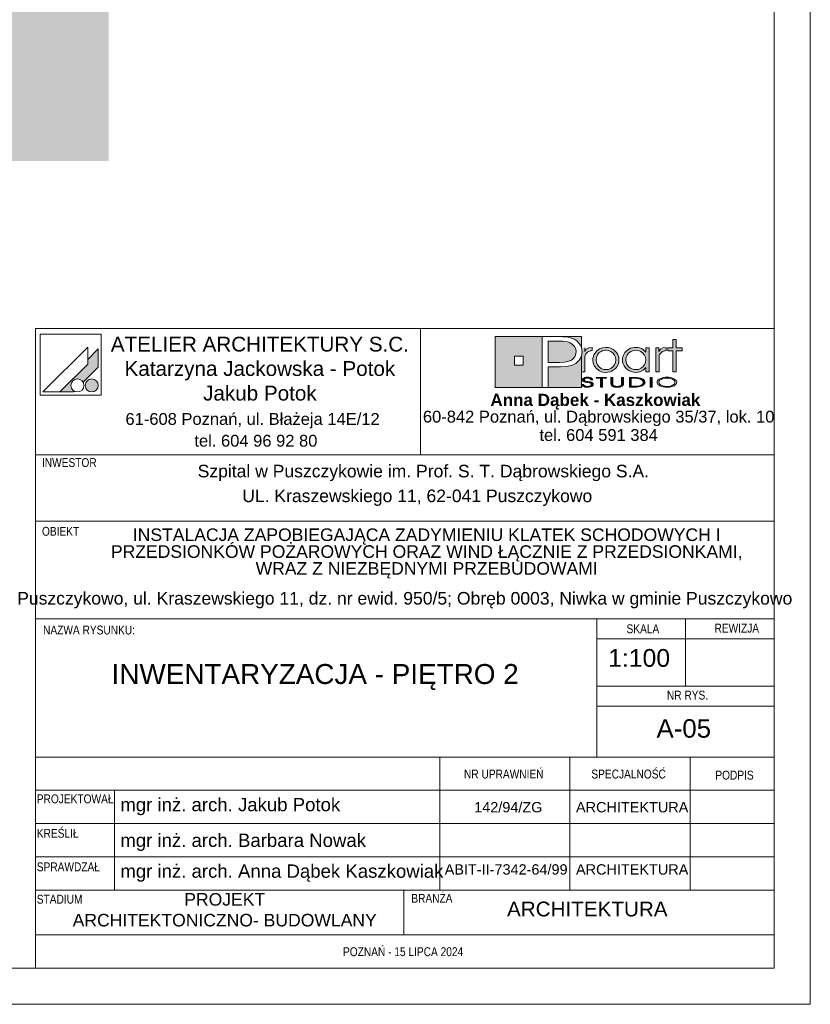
# Paper-space layout 'A-05 INWENTARYZACJA - PIĘTRO 2' of a CAD drawing. Header units: millimetres. Extents: x 0 to 500, y 0 to 350.
# Tile 8 of 11: x 393 to 500, y 0 to 133. Entities that reach past the tile are written whole.
import ezdxf
from ezdxf.xclip import XClip

# ---------------------------------------------------------------- set-up
doc = ezdxf.new("R2010")
doc.units = ezdxf.units.MM
doc.header["$MEASUREMENT"] = 0
doc.header["$XCLIPFRAME"] = 0
for name, color, linetype, lineweight, true_color in [('0_Nr_pióra__249', 7, 'Continuous', 5, 0x191919), ('A_Arkusz_Nr_pióra__19', 7, 'Continuous', 5, 0x191919), ('A_Arkusz_Nr_pióra__255', 7, 'Continuous', 15, 0x242424)]:
    doc.layers.add(name, color=color, linetype=linetype, lineweight=lineweight, true_color=true_color)
doc.layers.add('A_podrys', color=7, linetype='Continuous')
doc.styles.add('STYL_AUTOMATYCZNY_1', font='arial.ttf')
doc.styles.add('STYL_AUTOMATYCZNY_2', font='ARIALN.TTF')
doc.styles.add('STYL_AUTOMATYCZNY_3', font='arial.ttf')

# ---------------------------------------------------------------- blocks, each defined once
blk = doc.blocks.new('Rysunek_2_2', base_point=(-1734.83, -269.95))
at = {"linetype": 'Continuous', "lineweight": 0, "true_color": 0x484848}
blk.add_hatch(color=251, dxfattribs=at).paths.add_polyline_path([(405.04, 317.93), (289.97, 317.93), (289.97, 272.93), (386.04, 272.93), (386.04, 114.12), (405.04, 114.12)])

psp = doc.layouts.new('A-05 INWENTARYZACJA - PIĘTRO 2')

# ---------------------------------------------------------------- hatches: boundary and pattern name
at = {"layer": 'A_Arkusz_Nr_pióra__19', "linetype": 'Continuous', "lineweight": 0, "true_color": 0x131313}
h = psp.add_hatch(color=250, dxfattribs=at)
h.paths.add_polyline_path([(457.36, 90.34), (463.71, 90.34), (463.71, 83.46), (457.36, 83.46)])
h.paths.add_polyline_path([(459.96, 87.69), (461.15, 87.69), (461.15, 86.49), (459.96, 86.49)], flags=0)
for points in [[(466.17, 89.71), (465.71, 89.72), (464.53, 89.72), (464.53, 86.86), (466.06, 86.86), (466.69, 86.89), (467.19, 86.98), (467.59, 87.13), (467.79, 87.26), (467.96, 87.42), (468.11, 87.61), (468.21, 87.83), (468.28, 88.05), (468.3, 88.28), (468.24, 88.67), (468.07, 89), (467.78, 89.3), (467.48, 89.48), (467.12, 89.62), (466.71, 89.69), (466.5, 89.71)], [(469.03, 90.34), (469.02, 88.83), (468.99, 88.95), (468.83, 89.25), (468.63, 89.52), (468.39, 89.75), (468.11, 89.94), (467.83, 90.07), (467.54, 90.17), (467.23, 90.25), (466.87, 90.3), (466.07, 90.33), (466.02, 90.34)], [(464.53, 83.46), (469.03, 83.46), (469.03, 87.7), (468.73, 87.14), (468.24, 86.71), (467.69, 86.45), (467.02, 86.29), (466.24, 86.24), (464.53, 86.24)]]:
    psp.add_hatch(color=250, dxfattribs=at).paths.add_polyline_path(points)
at = {"layer": 'A_Arkusz_Nr_pióra__19', "linetype": 'Continuous', "lineweight": 5, "true_color": 0x191919}
for points in [[(481.85, 85.58), (481.41, 85.58), (481.41, 88.44), (480.7, 88.44), (480.7, 88.81), (481.41, 88.81), (481.41, 89.94), (481.85, 89.94), (481.85, 88.81), (482.66, 88.81), (482.66, 88.44), (481.85, 88.44)], [(403.6, 88.67), (402.2, 87.26), (402.2, 86.61), (398.43, 82.85), (400.24, 82.85), (400.35, 82.96), (400.22, 83.05), (400.11, 83.16), (400.02, 83.29), (399.96, 83.43), (399.92, 83.58), (399.91, 83.73), (399.92, 83.88), (399.96, 84.03), (400.02, 84.17), (400.11, 84.3), (400.22, 84.4), (400.35, 84.49), (400.49, 84.56), (400.64, 84.6), (400.79, 84.61), (400.94, 84.6), (401.09, 84.56), (401.23, 84.49), (401.36, 84.4), (401.46, 84.3), (401.56, 84.16), (403.6, 86.21), (403.6, 86.51)], [(403.6, 86.21), (403.6, 88.67), (402.2, 87.26), (402.2, 86.61), (398.43, 82.85), (400.24, 82.85), (400.35, 82.96, -1.314777), (401.56, 84.16)], [(469.46, 88.83), (469.02, 88.83), (469.02, 85.58), (469.48, 85.58), (469.49, 87.54, -0.145311), (469.61, 87.99, -0.140329), (470.1, 88.38), (470.45, 88.45), (470.45, 88.88), (470.01, 88.81), (469.68, 88.63), (469.46, 88.34)], [(470.56, 87.22), (470.58, 87.43), (470.63, 87.65), (470.71, 87.86), (470.82, 88.06), (470.95, 88.25), (471.11, 88.41), (471.48, 88.67), (471.88, 88.83), (472.33, 88.89), (472.35, 88.89), (472.33, 88.52), (472.17, 88.5), (472, 88.47), (471.83, 88.41), (471.67, 88.34), (471.53, 88.24), (471.39, 88.13), (471.17, 87.86), (471.04, 87.55), (471, 87.2), (471.04, 86.84), (471.18, 86.52), (471.4, 86.24), (471.68, 86.04), (471.99, 85.91), (472.17, 85.89), (472.15, 85.52), (471.88, 85.55), (471.47, 85.71), (471.11, 85.97), (470.8, 86.33), (470.62, 86.75)], [(472.33, 88.52), (472.68, 88.47), (473, 88.33), (473.29, 88.11), (473.5, 87.85), (473.62, 87.55), (473.67, 87.21), (473.64, 86.96), (474.05, 86.8), (474.07, 86.87), (474.1, 87.2), (474.08, 87.43), (474.03, 87.67), (473.93, 87.91), (473.77, 88.17), (473.56, 88.4), (473.3, 88.6), (473, 88.76), (472.68, 88.85), (472.35, 88.89)], [(480.14, 88.38), (480.05, 88.34), (479.97, 88.29), (479.87, 88.23), (479.76, 88.12), (479.67, 88.01), (479.6, 87.9), (479.56, 87.78), (479.53, 87.63), (479.52, 87.46), (479.52, 85.58), (479.07, 85.58), (479.07, 88.81), (479.5, 88.81), (479.5, 88.34), (479.72, 88.63), (480.05, 88.81), (480.49, 88.88), (480.49, 88.45), (480.36, 88.43), (480.24, 88.41)], [(472.86, 85.58), (472.6, 85.52), (472.33, 85.5), (472.15, 85.52), (472.17, 85.89), (472.34, 85.87), (472.69, 85.91), (473, 86.04), (473.28, 86.26), (473.5, 86.53), (473.62, 86.85), (473.64, 86.96), (474.05, 86.8), (473.97, 86.56), (473.8, 86.26), (473.61, 86.03), (473.38, 85.84), (473.12, 85.68)], [(402.36, 84.53), (403.02, 82.9, -0.39153), (401.92, 83.36, -0.418968)], [(402.36, 84.53), (403.02, 82.9, 0.455663), (403.49, 84.15, 0.390402)], [(469.33, 83.87), (469.06, 83.87), (469.08, 83.79), (469.13, 83.71), (469.2, 83.64), (469.28, 83.59), (469.36, 83.56), (469.43, 83.54), (469.48, 83.52), (469.61, 83.49), (469.74, 83.48), (469.82, 83.49), (469.9, 83.48), (470.05, 83.49), (470.24, 83.53), (470.41, 83.6), (470.52, 83.68), (470.59, 83.77), (470.62, 83.87), (470.61, 83.92), (470.58, 83.98), (470.55, 84.03), (470.49, 84.08), (470.44, 84.12), (470.35, 84.16), (470.3, 84.18), (470.2, 84.21), (470.16, 84.22), (470.15, 84.07), (470.19, 84.05), (470.29, 84), (470.34, 83.93), (470.36, 83.86), (470.35, 83.8), (470.31, 83.74), (470.23, 83.68), (470.17, 83.65), (470.11, 83.64), (470.02, 83.61), (469.94, 83.6), (469.87, 83.6), (469.8, 83.6), (469.71, 83.61), (469.63, 83.62), (469.56, 83.64), (469.49, 83.67), (469.45, 83.7), (469.39, 83.74), (469.35, 83.8)], [(470.29, 84.49), (470.55, 84.49), (470.53, 84.59), (470.47, 84.67), (470.35, 84.75), (470.21, 84.81), (470.04, 84.84), (469.85, 84.85), (469.66, 84.84), (469.49, 84.8), (469.34, 84.74), (469.23, 84.67), (469.16, 84.59), (469.14, 84.5), (469.16, 84.4), (469.22, 84.33), (469.32, 84.26), (469.4, 84.22), (469.47, 84.2), (469.53, 84.19), (469.65, 84.16), (469.76, 84.15), (469.88, 84.13), (469.99, 84.11), (470.07, 84.09), (470.15, 84.07), (470.16, 84.22), (470.04, 84.24), (469.88, 84.26), (469.69, 84.3), (469.6, 84.32), (469.52, 84.35), (469.45, 84.39), (469.41, 84.44), (469.4, 84.5), (469.42, 84.57), (469.46, 84.62), (469.54, 84.67), (469.62, 84.7), (469.72, 84.73), (469.81, 84.73), (469.9, 84.73), (469.99, 84.72), (470.07, 84.7), (470.15, 84.67), (470.22, 84.62), (470.27, 84.56)], [(471.85, 83.5), (471.6, 83.5), (471.6, 84.71), (471.02, 84.71), (471.02, 84.83), (472.43, 84.83), (472.43, 84.71), (471.85, 84.71)], [(474.45, 83.6), (474.36, 83.56), (474.25, 83.52), (474.12, 83.5), (473.99, 83.48), (473.86, 83.48), (473.67, 83.49), (473.5, 83.52), (473.34, 83.56), (473.15, 83.67), (473.03, 83.82), (473, 84), (473, 84.83), (473.25, 84.83), (473.25, 84), (473.26, 83.9), (473.31, 83.81), (473.37, 83.74, 0.154269), (473.86, 83.61, 0.149724), (474.34, 83.73), (474.41, 83.81)], [(474.41, 83.81), (474.45, 83.9), (474.46, 84), (474.46, 84.83), (474.72, 84.83), (474.72, 84), (474.7, 83.86), (474.63, 83.74), (474.53, 83.65), (474.45, 83.6)], [(475.76, 83.62), (476.04, 83.62), (476.04, 83.5), (475.51, 83.5), (475.51, 84.83), (476.04, 84.83), (476.04, 84.71), (475.76, 84.71)], [(476.23, 84.83), (476.55, 84.82), (476.75, 84.79), (476.75, 84.66), (476.59, 84.68), (476.38, 84.7), (476.13, 84.71), (476.04, 84.71), (476.04, 84.83)], [(477.07, 84.72), (477.23, 84.65), (477.36, 84.58), (477.48, 84.49), (477.57, 84.38), (477.62, 84.27), (477.64, 84.16), (477.61, 84.02), (477.53, 83.89), (477.39, 83.77), (477.25, 83.68), (477.09, 83.62), (476.92, 83.57), (476.74, 83.53), (476.74, 83.67), (476.88, 83.7), (477.07, 83.77), (477.22, 83.87), (477.31, 83.96), (477.37, 84.06), (477.39, 84.17), (477.37, 84.28), (477.3, 84.38), (477.21, 84.47), (477.08, 84.55), (476.93, 84.61), (476.75, 84.66), (476.75, 84.79), (476.83, 84.78)], [(478.57, 83.5), (478.32, 83.5), (478.32, 84.83), (478.57, 84.83)], [(476.74, 83.53), (476.72, 83.53), (476.5, 83.51), (476.25, 83.5), (476.04, 83.5), (476.04, 83.62), (476.13, 83.62), (476.28, 83.62), (476.45, 83.63), (476.53, 83.63), (476.66, 83.65), (476.74, 83.67)]]:
    psp.add_hatch(color=250, dxfattribs=at).paths.add_polyline_path(points)
h = psp.add_hatch(color=250, dxfattribs=at)
h.paths.add_polyline_path([(477.73, 86.15), (477.36, 85.79), (476.91, 85.57), (476.39, 85.5), (476.06, 85.53), (475.75, 85.61), (475.44, 85.75), (475.18, 85.92), (474.96, 86.14), (474.78, 86.41), (474.66, 86.67), (474.59, 86.93), (474.57, 87.2), (474.58, 87.41), (474.63, 87.61), (474.7, 87.82), (474.79, 88.02), (474.91, 88.19), (475.05, 88.36), (475.24, 88.52), (475.44, 88.65), (475.67, 88.76), (475.91, 88.83), (476.15, 88.87), (476.4, 88.89), (476.67, 88.87), (476.92, 88.81), (477.15, 88.72), (477.37, 88.59), (477.56, 88.43), (477.73, 88.24), (477.73, 88.51), (477.73, 88.81), (478.17, 88.81), (478.17, 87.53), (478.17, 85.58), (477.73, 85.58), (477.73, 85.83)])
h.paths.add_polyline_path([(475.81, 88.38, 0.471077), (475.22, 86.5, 0.494724), (477.4, 86.34, 0.387258), (477.36, 88.1, 0.314042)], flags=0)
h = psp.add_hatch(color=250, dxfattribs=at)
h.paths.add_polyline_path([(480.59, 84.85, 0.130991), (479.56, 84.6, 0.250658), (479.25, 84.17, 0.250617), (479.5, 83.77, 0.141351), (480.59, 83.48, 0.117723), (481.58, 83.7, 0.245905), (481.93, 84.16, 0.237366), (481.68, 84.56, 0.143887)])
h.paths.add_polyline_path([(480.59, 84.73, 0.128597), (479.81, 84.56), (479.72, 84.5), (479.65, 84.45), (479.58, 84.37), (479.54, 84.31), (479.51, 84.24), (479.5, 84.17), (479.53, 84.03), (479.62, 83.91), (479.78, 83.79, 0.126974), (480.59, 83.6, 0.113214), (481.35, 83.76), (481.49, 83.86), (481.58, 83.93), (481.63, 84.01), (481.66, 84.08), (481.67, 84.16), (481.65, 84.26), (481.6, 84.36), (481.52, 84.45), (481.39, 84.55, 0.11716)], flags=0)

# ---------------------------------------------------------------- linework, layer by layer
at = {"layer": '0_Nr_pióra__249', "color": 250, "linetype": 'Continuous', "lineweight": 5, "true_color": 0x191919}
for p, q in [((395.75, 90.68), (395.75, 82.41)), ((404.01, 90.68), (395.75, 90.68)), ((404.01, 90.68), (404.01, 82.41)), ((457.36, 90.34), (469.03, 90.34)), ((457.36, 83.46), (457.36, 90.34)), ((463.71, 83.46), (463.71, 90.34)), ((463.71, 90.34), (465.99, 90.34)), ((464.53, 89.72), (464.53, 86.86)), ((465.71, 89.72), (464.53, 89.72)), ((466.17, 89.71), (465.71, 89.72)), ((465.99, 90.34), (466.46, 90.33)), ((466.5, 89.71), (466.17, 89.71)), ((466.46, 90.33), (466.87, 90.3)), ((466.71, 89.69), (466.5, 89.71)), ((467.12, 89.62), (466.71, 89.69)), ((466.87, 90.3), (467.23, 90.25)), ((467.48, 89.48), (467.12, 89.62)), ((467.23, 90.25), (467.54, 90.17)), ((467.79, 89.29), (467.48, 89.48)), ((467.54, 90.17), (467.83, 90.07)), ((468.07, 89), (467.79, 89.29)), ((467.83, 90.07), (468.11, 89.94)), ((468.11, 89.94), (468.39, 89.75)), ((468.39, 89.75), (468.63, 89.52)), ((468.63, 89.52), (468.83, 89.25)), ((469.03, 90.34), (469.02, 88.81)), ((481.41, 88.81), (481.41, 89.94)), ((481.41, 89.94), (481.85, 89.94)), ((481.85, 89.94), (481.85, 88.81)), ((402.2, 88.91), (396.13, 82.85)), ((402.2, 88.91), (402.2, 86.61)), ((403.6, 88.67), (402.2, 87.26)), ((403.6, 88.67), (403.6, 86.51)), ((468.24, 88.67), (468.07, 89)), ((468.21, 87.83), (468.28, 88.05)), ((468.3, 88.28), (468.24, 88.67)), ((468.28, 88.05), (468.3, 88.28)), ((468.83, 89.25), (468.99, 88.95)), ((468.99, 88.95), (469.08, 88.62)), ((469.12, 88.27), (469.02, 87.66)), ((469.08, 88.62), (469.12, 88.27)), ((469.46, 88.81), (469.46, 88.34)), ((469.46, 88.34), (469.68, 88.63)), ((469.63, 88.01), (469.56, 87.9)), ((469.72, 88.12), (469.63, 88.01)), ((469.68, 88.63), (470.01, 88.81)), ((469.83, 88.23), (469.72, 88.12)), ((469.92, 88.29), (469.83, 88.23)), ((470.01, 88.34), (469.92, 88.29)), ((470.01, 88.81), (470.45, 88.88)), ((470.1, 88.38), (470.01, 88.34)), ((470.2, 88.41), (470.1, 88.38)), ((470.32, 88.43), (470.2, 88.41)), ((470.45, 88.45), (470.32, 88.43)), ((470.45, 88.88), (470.45, 88.45)), ((470.71, 87.86), (470.82, 88.06)), ((470.82, 88.06), (470.95, 88.25)), ((470.95, 88.25), (471.11, 88.41)), ((471.11, 88.41), (471.48, 88.67)), ((471.39, 88.13), (471.17, 87.86)), ((471.53, 88.24), (471.39, 88.13)), ((471.48, 88.67), (471.88, 88.83)), ((471.67, 88.34), (471.53, 88.24)), ((471.83, 88.41), (471.67, 88.34)), ((472, 88.47), (471.83, 88.41)), ((471.88, 88.83), (472.33, 88.89)), ((472.17, 88.5), (472, 88.47)), ((472.34, 88.52), (472.17, 88.5)), ((472.33, 88.89), (472.67, 88.86)), ((472.68, 88.47), (472.34, 88.52)), ((472.67, 88.86), (473, 88.76)), ((473, 88.33), (472.68, 88.47)), ((473, 88.76), (473.3, 88.6)), ((473.29, 88.11), (473, 88.33)), ((473.5, 87.85), (473.29, 88.11)), ((473.3, 88.6), (473.56, 88.4)), ((473.56, 88.4), (473.77, 88.17)), ((473.77, 88.17), (473.94, 87.9)), ((474.7, 87.82), (474.79, 88.02)), ((474.79, 88.02), (474.91, 88.19)), ((474.91, 88.19), (475.05, 88.36)), ((475.05, 88.36), (475.24, 88.52)), ((475.41, 88.12), (475.19, 87.85)), ((475.24, 88.52), (475.44, 88.65)), ((475.71, 88.34), (475.41, 88.12)), ((475.44, 88.65), (475.67, 88.76)), ((475.67, 88.76), (475.91, 88.83)), ((476.03, 88.47), (475.71, 88.34)), ((475.91, 88.83), (476.15, 88.87)), ((476.39, 88.52), (476.03, 88.47)), ((476.15, 88.87), (476.4, 88.89)), ((476.75, 88.47), (476.39, 88.52)), ((476.4, 88.89), (476.67, 88.87)), ((476.67, 88.87), (476.92, 88.81)), ((477.06, 88.34), (476.75, 88.47)), ((476.92, 88.81), (477.15, 88.72)), ((477.34, 88.12), (477.06, 88.34)), ((477.15, 88.72), (477.37, 88.59)), ((477.56, 87.85), (477.34, 88.12)), ((477.37, 88.59), (477.56, 88.43)), ((477.56, 88.43), (477.73, 88.24)), ((477.73, 88.24), (477.73, 88.81)), ((477.73, 88.81), (478.17, 88.81)), ((478.17, 88.81), (478.17, 85.58)), ((479.07, 85.58), (479.07, 88.81)), ((479.07, 88.81), (479.5, 88.81)), ((479.5, 88.81), (479.5, 88.34)), ((479.5, 88.34), (479.72, 88.63)), ((479.67, 88.01), (479.6, 87.9)), ((479.76, 88.12), (479.67, 88.01)), ((479.72, 88.63), (480.05, 88.81)), ((479.87, 88.23), (479.76, 88.12)), ((479.97, 88.29), (479.87, 88.23)), ((480.05, 88.34), (479.97, 88.29)), ((480.05, 88.81), (480.49, 88.88)), ((480.14, 88.38), (480.05, 88.34)), ((480.24, 88.41), (480.14, 88.38)), ((480.36, 88.43), (480.24, 88.41)), ((480.49, 88.45), (480.36, 88.43)), ((480.49, 88.88), (480.49, 88.45)), ((480.7, 88.44), (480.7, 88.81)), ((480.7, 88.81), (481.41, 88.81)), ((481.41, 88.44), (480.7, 88.44)), ((481.41, 85.58), (481.41, 88.44)), ((481.85, 88.81), (482.66, 88.81)), ((482.66, 88.44), (481.85, 88.44)), ((481.85, 88.44), (481.85, 85.58)), ((482.66, 88.81), (482.66, 88.44)), ((402.2, 86.61), (398.43, 82.85)), ((459.96, 87.69), (461.15, 87.69)), ((459.96, 87.69), (461.15, 87.69)), ((459.96, 86.49), (459.96, 87.69)), ((461.15, 87.69), (461.15, 86.49)), ((461.15, 87.69), (461.15, 86.49)), ((464.53, 86.86), (466.06, 86.86)), ((466.06, 86.86), (466.69, 86.89)), ((466.69, 86.89), (467.19, 86.98)), ((467.19, 86.98), (467.59, 87.13)), ((467.59, 87.13), (467.79, 87.26)), ((468.24, 86.71), (467.69, 86.45)), ((467.79, 87.26), (467.96, 87.42)), ((467.96, 87.42), (468.11, 87.61)), ((468.11, 87.61), (468.21, 87.83)), ((468.73, 87.14), (468.24, 86.71)), ((469.02, 87.66), (468.73, 87.14)), ((469.03, 87.67), (469.03, 83.46)), ((469.49, 87.63), (469.48, 87.46)), ((469.48, 87.46), (469.48, 85.58)), ((469.52, 87.78), (469.49, 87.63)), ((469.56, 87.9), (469.52, 87.78)), ((470.56, 87.22), (470.58, 87.43)), ((470.62, 86.75), (470.56, 87.22)), ((470.58, 87.43), (470.63, 87.65)), ((470.8, 86.33), (470.62, 86.75)), ((470.63, 87.65), (470.71, 87.86)), ((471.04, 87.55), (471, 87.2)), ((471, 87.2), (471.04, 86.84)), ((471.17, 87.86), (471.04, 87.55)), ((471.04, 86.84), (471.18, 86.52)), ((473.62, 87.55), (473.5, 87.85)), ((473.5, 86.53), (473.62, 86.85)), ((473.67, 87.21), (473.62, 87.55)), ((473.62, 86.85), (473.67, 87.21)), ((473.94, 87.9), (474.03, 87.67)), ((474.07, 86.87), (473.97, 86.56)), ((474.03, 87.67), (474.08, 87.43)), ((474.1, 87.2), (474.07, 86.87)), ((474.08, 87.43), (474.1, 87.2)), ((474.57, 87.2), (474.58, 87.41)), ((474.59, 86.93), (474.57, 87.2)), ((474.58, 87.41), (474.63, 87.61)), ((474.66, 86.67), (474.59, 86.93)), ((474.63, 87.61), (474.7, 87.82)), ((474.78, 86.41), (474.66, 86.67)), ((475.05, 87.55), (475.01, 87.22)), ((475.01, 87.22), (475.05, 86.87)), ((475.19, 87.85), (475.05, 87.55)), ((475.05, 86.87), (475.18, 86.55)), ((477.69, 87.54), (477.56, 87.85)), ((477.56, 86.54), (477.69, 86.85)), ((477.73, 87.19), (477.69, 87.54)), ((477.69, 86.85), (477.73, 87.19)), ((479.53, 87.63), (479.52, 87.46)), ((479.52, 87.46), (479.52, 85.58)), ((479.56, 87.78), (479.53, 87.63)), ((479.6, 87.9), (479.56, 87.78)), ((403.6, 86.21), (401.56, 84.16)), ((403.6, 86.51), (403.6, 86.21)), ((461.15, 86.49), (459.96, 86.49)), ((464.53, 86.24), (464.53, 83.46)), ((466.19, 86.24), (464.53, 86.24)), ((467, 86.29), (466.19, 86.24)), ((467.69, 86.45), (467, 86.29)), ((469.48, 85.58), (469.02, 85.58)), ((471.11, 85.97), (470.8, 86.33)), ((471.47, 85.71), (471.11, 85.97)), ((471.18, 86.52), (471.4, 86.24)), ((471.4, 86.24), (471.68, 86.04)), ((471.88, 85.55), (471.47, 85.71)), ((471.68, 86.04), (471.99, 85.91)), ((472.33, 85.5), (471.88, 85.55)), ((471.99, 85.91), (472.34, 85.87)), ((472.6, 85.52), (472.33, 85.5)), ((472.34, 85.87), (472.69, 85.91)), ((472.86, 85.58), (472.6, 85.52)), ((472.69, 85.91), (473, 86.04)), ((473.12, 85.68), (472.86, 85.58)), ((473, 86.04), (473.28, 86.26)), ((473.38, 85.84), (473.12, 85.68)), ((473.28, 86.26), (473.5, 86.53)), ((473.61, 86.03), (473.38, 85.84)), ((473.8, 86.26), (473.61, 86.03)), ((473.97, 86.56), (473.8, 86.26)), ((474.96, 86.14), (474.78, 86.41)), ((475.18, 85.92), (474.96, 86.14)), ((475.18, 86.55), (475.4, 86.28)), ((475.44, 85.75), (475.18, 85.92)), ((475.4, 86.28), (475.53, 86.16)), ((475.75, 85.61), (475.44, 85.75)), ((475.53, 86.16), (475.68, 86.06)), ((475.68, 86.06), (475.85, 85.98)), ((476.06, 85.53), (475.75, 85.61)), ((475.85, 85.98), (476.03, 85.92)), ((476.03, 85.92), (476.21, 85.88)), ((476.39, 85.5), (476.06, 85.53)), ((476.21, 85.88), (476.39, 85.87)), ((476.39, 85.87), (476.74, 85.91)), ((476.91, 85.57), (476.39, 85.5)), ((476.74, 85.91), (477.06, 86.05)), ((477.36, 85.79), (476.91, 85.57)), ((477.06, 86.05), (477.34, 86.26)), ((477.34, 86.26), (477.56, 86.54)), ((477.73, 86.15), (477.36, 85.79)), ((477.73, 85.58), (477.73, 86.15)), ((478.17, 85.58), (477.73, 85.58)), ((479.52, 85.58), (479.07, 85.58)), ((481.85, 85.58), (481.41, 85.58)), ((469.14, 84.5), (469.16, 84.59)), ((469.16, 84.4), (469.14, 84.5)), ((469.16, 84.59), (469.23, 84.67)), ((469.22, 84.33), (469.16, 84.4)), ((469.32, 84.26), (469.22, 84.33)), ((469.23, 84.67), (469.34, 84.74)), ((469.37, 84.23), (469.32, 84.26)), ((469.34, 84.74), (469.49, 84.8)), ((469.43, 84.21), (469.37, 84.23)), ((469.41, 84.56), (469.4, 84.5)), ((469.4, 84.5), (469.41, 84.44)), ((469.46, 84.62), (469.41, 84.56)), ((469.41, 84.44), (469.45, 84.39)), ((469.5, 84.19), (469.43, 84.21)), ((469.45, 84.39), (469.52, 84.35)), ((469.54, 84.67), (469.46, 84.62)), ((469.49, 84.8), (469.66, 84.84)), ((469.58, 84.18), (469.5, 84.19)), ((469.52, 84.35), (469.6, 84.32)), ((469.62, 84.7), (469.54, 84.67)), ((469.68, 84.16), (469.58, 84.18)), ((469.6, 84.32), (469.73, 84.29)), ((469.72, 84.73), (469.62, 84.7)), ((469.66, 84.84), (469.85, 84.85)), ((469.8, 84.14), (469.68, 84.16)), ((469.83, 84.73), (469.72, 84.73)), ((469.73, 84.29), (469.89, 84.26)), ((469.96, 84.12), (469.8, 84.14)), ((469.95, 84.72), (469.83, 84.73)), ((469.85, 84.85), (470.04, 84.84)), ((469.89, 84.26), (470.03, 84.24)), ((470.06, 84.7), (469.95, 84.72)), ((470.09, 84.09), (469.96, 84.12)), ((470.03, 84.24), (470.13, 84.22)), ((470.04, 84.84), (470.21, 84.81)), ((470.15, 84.67), (470.06, 84.7)), ((470.19, 84.05), (470.09, 84.09)), ((470.13, 84.22), (470.2, 84.21)), ((470.22, 84.62), (470.15, 84.67)), ((470.29, 84), (470.19, 84.05)), ((470.2, 84.21), (470.25, 84.2)), ((470.21, 84.81), (470.35, 84.75)), ((470.27, 84.56), (470.22, 84.62)), ((470.25, 84.2), (470.31, 84.18)), ((470.29, 84.49), (470.27, 84.56)), ((470.55, 84.49), (470.29, 84.49)), ((470.34, 83.93), (470.29, 84)), ((470.31, 84.18), (470.36, 84.16)), ((470.36, 83.86), (470.34, 83.93)), ((470.35, 84.75), (470.47, 84.67)), ((470.36, 84.16), (470.44, 84.12)), ((470.44, 84.12), (470.5, 84.08)), ((470.47, 84.67), (470.53, 84.59)), ((470.5, 84.08), (470.55, 84.03)), ((470.53, 84.59), (470.55, 84.49)), ((470.55, 84.03), (470.59, 83.98)), ((470.59, 83.98), (470.61, 83.92)), ((471.02, 84.71), (471.02, 84.83)), ((471.02, 84.83), (472.43, 84.83)), ((471.6, 84.71), (471.02, 84.71)), ((471.6, 83.5), (471.6, 84.71)), ((472.43, 84.71), (471.85, 84.71)), ((471.85, 84.71), (471.85, 83.5)), ((472.43, 84.83), (472.43, 84.71)), ((473, 84.83), (473.25, 84.83)), ((473, 84), (473, 84.83)), ((473.03, 83.82), (473, 84)), ((473.25, 84.83), (473.25, 84)), ((473.25, 84), (473.26, 83.9)), ((474.45, 83.9), (474.46, 84)), ((474.46, 84), (474.46, 84.83)), ((474.46, 84.83), (474.72, 84.83)), ((474.72, 84), (474.7, 83.86)), ((474.72, 84.83), (474.72, 84)), ((475.51, 83.5), (475.51, 84.83)), ((475.51, 84.83), (476.04, 84.83)), ((475.51, 83.5), (475.51, 84.83)), ((475.51, 84.83), (476.23, 84.83)), ((476.04, 84.71), (475.76, 84.71)), ((475.76, 84.71), (475.76, 83.62)), ((476.13, 84.71), (475.76, 84.71)), ((475.76, 84.71), (475.76, 83.62)), ((476.04, 84.83), (476.04, 84.71)), ((476.38, 84.7), (476.13, 84.71)), ((476.23, 84.83), (476.55, 84.82)), ((476.59, 84.68), (476.38, 84.7)), ((476.55, 84.82), (476.83, 84.78)), ((476.77, 84.65), (476.59, 84.68)), ((476.93, 84.61), (476.77, 84.65)), ((476.83, 84.78), (477.07, 84.72)), ((477.07, 84.55), (476.93, 84.61)), ((477.07, 84.72), (477.23, 84.65)), ((477.2, 84.48), (477.07, 84.55)), ((477.3, 84.38), (477.2, 84.48)), ((477.22, 83.87), (477.31, 83.96)), ((477.23, 84.65), (477.36, 84.58)), ((477.37, 84.28), (477.3, 84.38)), ((477.31, 83.96), (477.37, 84.06)), ((477.36, 84.58), (477.48, 84.49)), ((477.39, 84.17), (477.37, 84.28)), ((477.37, 84.06), (477.39, 84.17)), ((477.48, 84.49), (477.57, 84.38)), ((477.61, 84.02), (477.53, 83.89)), ((477.57, 84.38), (477.62, 84.27)), ((477.64, 84.16), (477.61, 84.02)), ((477.62, 84.27), (477.64, 84.16)), ((478.32, 83.5), (478.32, 84.83)), ((478.32, 84.83), (478.57, 84.83)), ((478.32, 83.5), (478.32, 84.83)), ((478.32, 84.83), (478.57, 84.83)), ((478.57, 84.83), (478.57, 83.5)), ((478.57, 84.83), (478.57, 83.5)), ((479.25, 84.17), (479.27, 84.28)), ((479.26, 84.07), (479.25, 84.17)), ((479.31, 83.97), (479.26, 84.07)), ((479.27, 84.28), (479.33, 84.39)), ((479.38, 83.87), (479.31, 83.97)), ((479.33, 84.39), (479.42, 84.5)), ((479.42, 84.5), (479.56, 84.6)), ((479.51, 84.24), (479.5, 84.17)), ((479.5, 84.17), (479.53, 84.03)), ((479.54, 84.31), (479.51, 84.24)), ((479.53, 84.03), (479.62, 83.91)), ((479.58, 84.37), (479.54, 84.31)), ((479.56, 84.6), (479.73, 84.69)), ((479.64, 84.44), (479.58, 84.37)), ((479.72, 84.5), (479.64, 84.44)), ((479.81, 84.56), (479.72, 84.5)), ((479.73, 84.69), (479.93, 84.76)), ((480.04, 84.66), (479.81, 84.56)), ((479.93, 84.76), (480.14, 84.81)), ((480.3, 84.71), (480.04, 84.66)), ((480.14, 84.81), (480.35, 84.84)), ((480.59, 84.73), (480.3, 84.71)), ((480.35, 84.84), (480.59, 84.85)), ((480.59, 84.85), (480.85, 84.84)), ((480.76, 84.72), (480.59, 84.73)), ((480.93, 84.7), (480.76, 84.72)), ((480.85, 84.84), (481.1, 84.8)), ((481.09, 84.67), (480.93, 84.7)), ((481.26, 84.61), (481.09, 84.67)), ((481.1, 84.8), (481.34, 84.73)), ((481.4, 84.54), (481.26, 84.61)), ((481.34, 84.73), (481.53, 84.65)), ((481.52, 84.45), (481.4, 84.54)), ((481.48, 83.84), (481.58, 83.93)), ((481.6, 84.36), (481.52, 84.45)), ((481.53, 84.65), (481.68, 84.56)), ((481.58, 83.93), (481.63, 84.01)), ((481.65, 84.26), (481.6, 84.36)), ((481.63, 84.01), (481.66, 84.08)), ((481.67, 84.16), (481.65, 84.26)), ((481.66, 84.08), (481.67, 84.16)), ((481.68, 84.56), (481.8, 84.45)), ((481.89, 84), (481.77, 83.84)), ((481.8, 84.45), (481.87, 84.36)), ((481.87, 84.36), (481.91, 84.26)), ((481.93, 84.16), (481.89, 84)), ((481.91, 84.26), (481.93, 84.16)), ((396.13, 82.85), (400.24, 82.85)), ((400.35, 82.96), (400.24, 82.85)), ((469.03, 83.46), (457.36, 83.46)), ((464.53, 83.46), (463.71, 83.46)), ((469.08, 83.79), (469.06, 83.87)), ((469.06, 83.87), (469.33, 83.87)), ((469.13, 83.71), (469.08, 83.79)), ((469.2, 83.64), (469.13, 83.71)), ((469.28, 83.59), (469.2, 83.64)), ((469.37, 83.55), (469.28, 83.59)), ((469.33, 83.87), (469.35, 83.8)), ((469.35, 83.8), (469.39, 83.74)), ((469.48, 83.52), (469.37, 83.55)), ((469.39, 83.74), (469.45, 83.7)), ((469.45, 83.7), (469.5, 83.67)), ((469.59, 83.5), (469.48, 83.52)), ((469.5, 83.67), (469.56, 83.64)), ((469.56, 83.64), (469.63, 83.62)), ((469.72, 83.48), (469.59, 83.5)), ((469.63, 83.62), (469.7, 83.61)), ((469.7, 83.61), (469.77, 83.6)), ((469.84, 83.48), (469.72, 83.48)), ((469.77, 83.6), (469.85, 83.6)), ((470.05, 83.49), (469.84, 83.48)), ((469.85, 83.6), (469.92, 83.6)), ((469.92, 83.6), (469.98, 83.61)), ((469.98, 83.61), (470.05, 83.62)), ((470.05, 83.62), (470.12, 83.64)), ((470.24, 83.53), (470.05, 83.49)), ((470.12, 83.64), (470.18, 83.66)), ((470.18, 83.66), (470.23, 83.68)), ((470.23, 83.68), (470.3, 83.74)), ((470.41, 83.6), (470.24, 83.53)), ((470.3, 83.74), (470.35, 83.8)), ((470.35, 83.8), (470.36, 83.86)), ((470.52, 83.68), (470.41, 83.6)), ((470.59, 83.77), (470.52, 83.68)), ((470.62, 83.87), (470.59, 83.77)), ((470.61, 83.92), (470.62, 83.87)), ((471.85, 83.5), (471.6, 83.5)), ((473.15, 83.67), (473.03, 83.82)), ((473.34, 83.56), (473.15, 83.67)), ((473.26, 83.9), (473.31, 83.81)), ((473.31, 83.81), (473.38, 83.73)), ((473.5, 83.52), (473.34, 83.56)), ((473.38, 83.73), (473.43, 83.7)), ((473.43, 83.7), (473.5, 83.67)), ((473.5, 83.67), (473.58, 83.64)), ((473.67, 83.49), (473.5, 83.52)), ((473.58, 83.64), (473.67, 83.62)), ((473.67, 83.62), (473.76, 83.61)), ((473.86, 83.48), (473.67, 83.49)), ((473.76, 83.61), (473.86, 83.61)), ((473.86, 83.61), (473.95, 83.61)), ((473.99, 83.48), (473.86, 83.48)), ((473.95, 83.61), (474.04, 83.62)), ((474.12, 83.5), (473.99, 83.48)), ((474.04, 83.62), (474.13, 83.64)), ((474.25, 83.52), (474.12, 83.5)), ((474.13, 83.64), (474.21, 83.67)), ((474.21, 83.67), (474.28, 83.7)), ((474.36, 83.56), (474.25, 83.52)), ((474.28, 83.7), (474.34, 83.73)), ((474.34, 83.73), (474.41, 83.81)), ((474.45, 83.6), (474.36, 83.56)), ((474.41, 83.81), (474.45, 83.9)), ((474.53, 83.65), (474.45, 83.6)), ((474.63, 83.74), (474.53, 83.65)), ((474.7, 83.86), (474.63, 83.74)), ((476.04, 83.5), (475.51, 83.5)), ((476.25, 83.5), (475.51, 83.5)), ((475.76, 83.62), (476.04, 83.62)), ((475.76, 83.62), (476.13, 83.62)), ((476.04, 83.62), (476.04, 83.5)), ((476.13, 83.62), (476.35, 83.62)), ((476.5, 83.51), (476.25, 83.5)), ((476.35, 83.62), (476.53, 83.63)), ((476.72, 83.53), (476.5, 83.51)), ((476.53, 83.63), (476.68, 83.65)), ((476.68, 83.65), (476.89, 83.7)), ((476.92, 83.57), (476.72, 83.53)), ((476.89, 83.7), (477.07, 83.77)), ((477.09, 83.62), (476.92, 83.57)), ((477.07, 83.77), (477.22, 83.87)), ((477.25, 83.68), (477.09, 83.62)), ((477.39, 83.77), (477.25, 83.68)), ((477.53, 83.89), (477.39, 83.77)), ((478.57, 83.5), (478.32, 83.5)), ((478.57, 83.5), (478.32, 83.5)), ((479.5, 83.77), (479.38, 83.87)), ((479.65, 83.67), (479.5, 83.77)), ((479.62, 83.91), (479.77, 83.79)), ((479.84, 83.6), (479.65, 83.67)), ((479.77, 83.79), (479.88, 83.74)), ((480.07, 83.53), (479.84, 83.6)), ((479.88, 83.74), (480, 83.69)), ((480, 83.69), (480.13, 83.65)), ((480.33, 83.49), (480.07, 83.53)), ((480.13, 83.65), (480.28, 83.62)), ((480.28, 83.62), (480.43, 83.6)), ((480.59, 83.48), (480.33, 83.49)), ((480.43, 83.6), (480.59, 83.6)), ((480.59, 83.6), (480.81, 83.61)), ((480.78, 83.48), (480.59, 83.48)), ((480.97, 83.51), (480.78, 83.48)), ((480.81, 83.61), (481.01, 83.64)), ((481.15, 83.54), (480.97, 83.51)), ((481.01, 83.64), (481.2, 83.7)), ((481.31, 83.59), (481.15, 83.54)), ((481.2, 83.7), (481.35, 83.76)), ((481.45, 83.64), (481.31, 83.59)), ((481.35, 83.76), (481.48, 83.84)), ((481.58, 83.7), (481.45, 83.64)), ((481.77, 83.84), (481.58, 83.7)), ((395.75, 82.41), (404.01, 82.41))]:
    psp.add_line(p, q, dxfattribs=at)
for centre, start, end in [((400.79, 83.73), 0, 180), ((402.72, 83.73), 0, 180), ((400.79, 83.73), 180, 0), ((402.72, 83.73), 180, 0)]:
    psp.add_arc(centre, 0.882, start, end, dxfattribs=at)
at = {"layer": 'A_Arkusz_Nr_pióra__255', "color": 250, "linetype": 'Continuous', "lineweight": 15, "true_color": 0x242424}
for p, q in [((495.1, 345.1), (495.1, 4.9)), ((395.1, 91.43), (495.1, 91.43)), ((395.1, 91.43), (395.1, 74.35)), ((447.22, 91.43), (447.22, 74.35)), ((395.1, 74.35), (495.1, 74.35)), ((395.1, 74.35), (395.1, 4.9)), ((495.1, 74.35), (395.1, 74.35)), ((395.1, 65.35), (495.1, 65.35)), ((395.1, 52.15), (495.1, 52.15)), ((471.1, 33.46), (471.1, 52.15)), ((483.1, 43.06), (483.1, 52.15)), ((471.1, 49.43), (495.1, 49.43)), ((471.1, 43.06), (495.1, 43.06)), ((471.1, 40.34), (495.1, 40.34)), ((395.1, 33.46), (495.1, 33.46)), ((449.85, 15.46), (449.85, 33.46)), ((467.43, 15.46), (467.43, 33.46)), ((483.75, 15.46), (483.75, 33.46)), ((395.1, 28.96), (495.1, 28.96)), ((405.8, 15.46), (405.8, 28.96)), ((395.1, 24.46), (495.1, 24.46)), ((395.1, 19.96), (495.1, 19.96)), ((405.8, 19.96), (495.1, 19.96)), ((395.1, 15.46), (494.96, 15.46)), ((409.1, 15.46), (495.1, 15.46)), ((444.96, 15.46), (444.96, 9.4)), ((395.1, 9.4), (495.1, 9.4)), ((395.1, 9.4), (495.1, 9.4)), ((495.1, 4.9), (29.9, 4.9))]:
    psp.add_line(p, q, dxfattribs=at)
at = {"layer": 'A_Arkusz_Nr_pióra__255', "color": 250, "linetype": 'Continuous', "lineweight": 15, "true_color": 0x242424, "flags": 128}
psp.add_lwpolyline([(0, 350), (500, 350), (500, 0), (0, 0)], close=True, dxfattribs=at)

# ---------------------------------------------------------------- block references
at = {"layer": 'A_podrys', "color": 37, "linetype": 'Continuous', "lineweight": 5, "true_color": 0x656532}
ref = psp.add_blockref('Rysunek_2_2', (-1734.83, -269.95), dxfattribs=at)
XClip(ref).set_block_clipping_path([(289.9747501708, 114.122345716), (405.0399603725, 317.932345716)])

# ---------------------------------------------------------------- texts
at = {"layer": 'A_Arkusz_Nr_pióra__19', "color": 250, "linetype": 'Continuous', "lineweight": 5, "true_color": 0x191919, "attachment_point": 5}
for s, insert, char_height, style in [('\\A1;{\\pqc;\\fArial|b0|i0|c238|p0;\\W1.000000;ATELIER ARCHITEKTURY S.C.}', (425.49, 89.31), 1.9999, 'STYL_AUTOMATYCZNY_1'), ('\\A1;{\\pqc;\\fArial|b0|i0|c238|p0;\\W1.000000;Katarzyna Jackowska - Potok}', (425.49, 85.72), 1.9999, 'STYL_AUTOMATYCZNY_1'), ('\\A1;{\\pqc;\\fArial|b0|i0|c238|p0;\\W1.000000;Jakub Potok}', (425.49, 82.68), 1.9999, 'STYL_AUTOMATYCZNY_1'), ('\\A1;{\\pqc;\\fArial|b1|i0|c238|p0;\\W1.000000;Anna Dąbek - Kaszkowiak}', (470.91, 81.53), 1.6499, 'STYL_AUTOMATYCZNY_3'), ('\\A1;{\\pqc;\\fArial|b0|i0|c238|p0;\\W1.000000;61-608 Poznań, ul. Błażeja 14E/12}', (424.5, 78.96), 1.5999, 'STYL_AUTOMATYCZNY_1'), ('\\A1;{\\pqc;\\fArial|b0|i0|c238|p0;\\W1.000000;tel. 604 96 92 80}', (424.95, 76.24), 1.5999, 'STYL_AUTOMATYCZNY_1')]:
    psp.add_mtext(s, dxfattribs=dict(at, insert=insert, char_height=char_height, style=style))
at = {"layer": 'A_Arkusz_Nr_pióra__19', "color": 250, "linetype": 'Continuous', "lineweight": 5, "true_color": 0x191919, "insert": (471.35, 78.26), "char_height": 1.59993, "attachment_point": 5, "line_spacing_factor": 0.931904, "style": 'STYL_AUTOMATYCZNY_1'}
psp.add_mtext('\\A1;{\\pqc;\\fArial|b0|i0|c238|p0;\\W1.000000;6\\fArial|b0|i0|c238|p0;\\W1.000000;0\\fArial|b0|i0|c238|p0;\\W1.000000;-\\fArial|b0|i0|c238|p0;\\W1.000000;842\\fArial|b0|i0|c238|p0;\\W1.000000; Poznań, ul. Dąbrowskiego \\fArial|b0|i0|c238|p0;\\W1.000000;35/37, lok. 10\\P\\pqc;\\fArial|b0|i0|c238|p0;\\W1.000000;tel. 604 591 384}', dxfattribs=at)
at = {"layer": 'A_Arkusz_Nr_pióra__255', "color": 250, "linetype": 'Continuous', "lineweight": 15, "true_color": 0x242424}
for s, insert, char_height, attachment_point, style in [('\\A1;{\\pql;\\fArial Narrow|b0|i0|c238|p0;\\W1.000000;INWESTOR}', (395.99, 73.29), 1.2, 4, 'STYL_AUTOMATYCZNY_2'), ('\\A1;{\\pql;\\fArial|b0|i0|c238|p0;\\W1.000000;Szpital w Puszczykowie im. Prof. S. T. Dąbrowskiego S.A.}', (417.07, 71.89), 1.7, 4, 'STYL_AUTOMATYCZNY_1'), ('\\A1;{\\pqc;\\fArial|b0|i0|c238|p0;\\W1.000000;UL. Kraszewskiego 11, 62-041 Puszczykowo}', (446.79, 68.54), 1.7, 5, 'STYL_AUTOMATYCZNY_1'), ('\\A1;{\\pql;\\fArial Narrow|b0|i0|c238|p0;\\W1.000000;OBIEKT}', (395.99, 63.99), 1.2, 4, 'STYL_AUTOMATYCZNY_2'), ('\\A1;{\\pql;\\fArial Narrow|b0|i0|c238|p0;\\W1.000000;NAZWA RYSUNKU:}', (396.14, 50.64), 1.2, 4, 'STYL_AUTOMATYCZNY_2'), ('\\A1;{\\pql;\\fArial Narrow|b0|i0|c238|p0;\\W1.000000;SKALA}', (475.12, 50.8), 1.2, 4, 'STYL_AUTOMATYCZNY_2'), ('\\A1;{\\pql;\\fArial Narrow|b0|i0|c238|p0;\\W1.000000;REWIZJA}', (487.03, 50.89), 1.2, 4, 'STYL_AUTOMATYCZNY_2'), ('\\A1;{\\pql;\\fArial|b0|i0|c238|p0;\\W1.000000;1:100}', (472.63, 46.85), 2.3999, 4, 'STYL_AUTOMATYCZNY_1'), ('\\A1;{\\pqc;\\fArial|b0|i0|c238|p0;\\W1.000000;INWENTARYZACJA - PIĘTRO 2}', (432.97, 44.28), 2.7, 5, 'STYL_AUTOMATYCZNY_1'), ('\\A1;{\\pql;\\fArial Narrow|b0|i0|c238|p0;\\W1.000000;NR RYS.}', (480.59, 41.83), 1.2, 4, 'STYL_AUTOMATYCZNY_2'), ('\\A1;{\\pqc;\\fArial|b0|i0|c238|p0;\\W1.000000;A-05}', (482.87, 37.31), 2.5, 5, 'STYL_AUTOMATYCZNY_1'), ('\\A1;{\\pql;\\fArial Narrow|b0|i0|c238|p0;\\W1.000000;NR UPRAWNIEŃ}', (453.12, 31.15), 1.2, 4, 'STYL_AUTOMATYCZNY_2'), ('\\A1;{\\pql;\\fArial Narrow|b0|i0|c238|p0;\\W1.000000;SPECJALNOŚĆ}', (470.36, 31.15), 1.2, 4, 'STYL_AUTOMATYCZNY_2'), ('\\A1;{\\pql;\\fArial Narrow|b0|i0|c238|p0;\\W1.000000;PODPIS}', (487.14, 31), 1.2, 4, 'STYL_AUTOMATYCZNY_2'), ('\\A1;{\\pql;\\fArial Narrow|b0|i0|c238|p0;\\W1.000000;PROJEKTOWAŁ}', (395.29, 27.79), 1.2, 4, 'STYL_AUTOMATYCZNY_2'), ('\\A1;{\\pql;\\fArial|b0|i0|c238|p0;\\W1.000000;mgr inż. arch. Jakub Potok}', (406.6, 26.75), 1.7999, 4, 'STYL_AUTOMATYCZNY_1'), ('\\A1;{\\pql;\\fArial|b0|i0|c238|p0;\\W1.000000;142/94/ZG}', (454.5, 26.66), 1.4, 4, 'STYL_AUTOMATYCZNY_1'), ('\\A1;{\\pql;\\fArial|b0|i0|c238|p0;\\W1.000000;ARCHITEKTURA}', (468.28, 26.66), 1.4, 4, 'STYL_AUTOMATYCZNY_1'), ('\\A1;{\\pql;\\fArial Narrow|b0|i0|c238|p0;\\W1.000000;KREŚLIŁ}', (395.29, 23.13), 1.2, 4, 'STYL_AUTOMATYCZNY_2'), ('\\A1;{\\pql;\\fArial|b0|i0|c238|p0;\\W1.000000;mgr inż. arch. Barbara Nowak}', (406.6, 21.92), 1.7999, 4, 'STYL_AUTOMATYCZNY_1'), ('\\A1;{\\pql;\\fArial Narrow|b0|i0|c238|p0;\\W1.000000;SPRAWDZAŁ}', (395.29, 18.59), 1.2, 4, 'STYL_AUTOMATYCZNY_2'), ('\\A1;{\\pql;\\fArial|b0|i0|c238|p0;\\W1.000000;mgr inż. arch. Anna Dąbek Kaszkowiak }', (406.6, 17.75), 1.7999, 4, 'STYL_AUTOMATYCZNY_1'), ('\\A1;{\\pql;\\fArial|b0|i0|c238|p0;\\W1.000000;ABIT-II-7342-64/99}', (450.51, 18.24), 1.4, 4, 'STYL_AUTOMATYCZNY_1'), ('\\A1;{\\pql;\\fArial|b0|i0|c238|p0;\\W1.000000;ARCHITEKTURA}', (468.28, 18.24), 1.4, 4, 'STYL_AUTOMATYCZNY_1'), ('\\A1;{\\pql;\\fArial Narrow|b0|i0|c238|p0;\\W1.000000;STADIUM}', (395.29, 14.21), 1.2, 4, 'STYL_AUTOMATYCZNY_2'), ('\\A1;{\\pql;\\fArial Narrow|b0|i0|c238|p0;\\W1.000000;BRANŻA}', (445.99, 14.34), 1.2, 4, 'STYL_AUTOMATYCZNY_2'), ('\\A1;{\\pqc;\\fArial|b0|i0|c238|p0;\\W1.000000;ARCHITEKTURA}', (469.81, 12.88), 2, 5, 'STYL_AUTOMATYCZNY_1'), ('\\A1;{\\pql;\\fArial Narrow|b0|i0|c238|p0;\\W1.000000;POZNAŃ - 15 LIPCA 202\\fArial Narrow|b0|i0|c238|p0;\\W1.000000;4}', (436.74, 7.11), 1.19995, 4, 'STYL_AUTOMATYCZNY_2')]:
    psp.add_mtext(s, dxfattribs=dict(at, insert=insert, char_height=char_height, attachment_point=attachment_point, style=style))
at = {"layer": 'A_Arkusz_Nr_pióra__255', "color": 250, "linetype": 'Continuous', "lineweight": 15, "true_color": 0x242424, "char_height": 1.7, "attachment_point": 5, "style": 'STYL_AUTOMATYCZNY_1'}
for s, insert, width, line_spacing_factor in [('\\A1;{\\pqc;\\fArial|b0|i0|c238|p0;\\W1.000000;INSTALACJA ZAPOBIEGAJĄCA ZADYMIENIU KLATEK SCHODOWYCH I PRZEDSIONKÓW POŻAROWYCH ORAZ WIND ŁĄCZNIE Z PRZEDSIONKAMI, WRAZ Z NIEZBĘDNYMI PRZEBUDOWAMI}', (448.07, 61), 92.1354, 0.804067), ('\\A1;{\\pqc;\\fArial|b0|i0|c238|p0;\\W1.000000;Puszczykowo, ul. Kraszewskiego 11, dz. nr ewid. 950/5; Obręb 0003, Niwka w gminie Puszczykowo}', (445.1, 54.68), 100.0009, 0.930913)]:
    psp.add_mtext(s, dxfattribs=dict(at, insert=insert, width=width, line_spacing_factor=line_spacing_factor))
at = {"layer": 'A_Arkusz_Nr_pióra__255', "color": 250, "linetype": 'Continuous', "lineweight": 15, "true_color": 0x242424, "insert": (420.73, 12.78), "char_height": 1.7, "attachment_point": 5, "line_spacing_factor": 0.99104, "style": 'STYL_AUTOMATYCZNY_1'}
psp.add_mtext('\\A1;{\\pqc;\\fArial|b0|i0|c238|p0;\\W1.000000;PROJEKT \\P\\pqc;\\fArial|b0|i0|c238|p0;\\W1.000000;ARCHITEKTONICZNO- BUDOWLANY}', dxfattribs=at)

doc.saveas('drawing.dxf')
